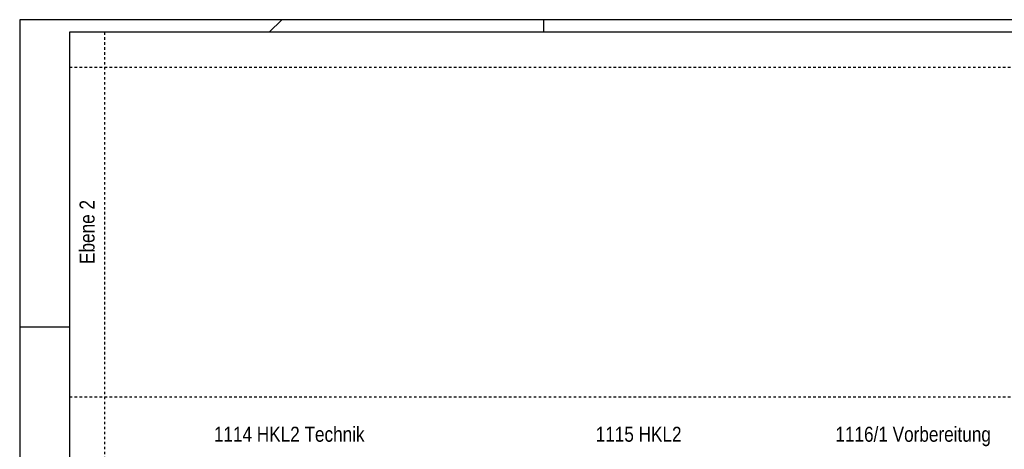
# Model space of a CAD drawing. Header units: millimetres. Extents: x -2000 to 95000, y -500 to 41500.
# Tile 2 of 5: x -2000 to 37453, y 24298 to 41500. Entities that reach past the tile are written whole.
import ezdxf
from ezdxf.enums import TextEntityAlignment as Align

# ---------------------------------------------------------------- set-up
doc = ezdxf.new("R2010")
doc.units = ezdxf.units.MM
doc.linetypes.add('DDS_LT3', pattern=[200, 100, -100])
for name, color, linetype in [('ITB_XXX_Layout Rahmen', 18, 'Continuous'), ('ITB_XXX_Schemata Bereiche', 7, 'Continuous'), ('ITB_XXX_TXT_Schemata', 7, 'Continuous')]:
    doc.layers.add(name, color=color, linetype=linetype)
doc.styles.add('Arial Narrow', font='txt', dxfattribs={"height": 0.2})

# ---------------------------------------------------------------- blocks, each defined once
blk = doc.blocks.new('Text-Text- Ebene 2-ID-54-8-953-157')
at = {"layer": 'ITB_XXX_TXT_Schemata', "color": 7, "lineweight": 5, "style": 'Arial Narrow', "width": 0.999486}
blk.add_text('Ebene 2', height=600, rotation=90, dxfattribs=at).set_placement((0, -1280), (0, 1280), align=Align.FIT)
blk = doc.blocks.new('Text-Text- 1114 HKL2 Technik-ID-54-8-953-303')
at = {"layer": 'ITB_XXX_TXT_Schemata', "color": 7, "lineweight": 5, "style": 'Arial Narrow', "width": 0.999504}
blk.add_text('1114 HKL2 Technik', height=600, dxfattribs=at).set_placement((-3019, 0), (3019, 0), align=Align.FIT)
blk = doc.blocks.new('Text-Text- 1115 HKL2-ID-54-8-953-1444')
at = {"layer": 'ITB_XXX_TXT_Schemata', "color": 7, "lineweight": 5, "style": 'Arial Narrow', "width": 0.99951}
blk.add_text('1115 HKL2', height=600, dxfattribs=at).set_placement((-1720, 0), (1720, 0), align=Align.FIT)
blk = doc.blocks.new('Text-Text- 1116-1 Vorbereitung-ID-54-8-953-2102')
at = {"layer": 'ITB_XXX_TXT_Schemata', "color": 7, "lineweight": 5, "style": 'Arial Narrow', "width": 0.999481}
blk.add_text('1116/1 Vorbereitung', height=600, dxfattribs=at).set_placement((-3115, 0), (3115, 0), align=Align.FIT)
blk = doc.blocks.new('Blätter-ID-54-943-953-962')
at = {"layer": 'ITB_XXX_Layout Rahmen', "color": 7, "lineweight": 30}
for p, q in [((8500, 41500), (8000, 41000)), ((19000, 41000), (19000, 41500)), ((-2000, 29200), (0, 29200))]:
    blk.add_line(p, q, dxfattribs=at)
for points in [[(-2000, 41500), (-2000, -500), (95000, -500), (95000, 41500), (-2000, 41500)], [(0, 41000), (0, 0), (94500, 0), (94500, 41000), (0, 41000)]]:
    blk.add_lwpolyline(points, dxfattribs=at)

msp = doc.modelspace()

# ---------------------------------------------------------------- linework, layer by layer
at = {"layer": 'ITB_XXX_Schemata Bereiche', "color": 7, "linetype": 'DDS_LT3', "lineweight": 30}
for points in [[(1400, 41000), (1400, 0)], [(0, 39600), (75800, 39600)], [(0, 26400), (75800, 26400)]]:
    msp.add_lwpolyline(points, dxfattribs=at)

# ---------------------------------------------------------------- block references
at = {"layer": 'ITB_XXX_Layout Rahmen', "color": 7, "lineweight": 30}
msp.add_blockref('Blätter-ID-54-943-953-962', (0, 0), dxfattribs=at)
at = {"layer": 'ITB_XXX_TXT_Schemata', "color": 7, "lineweight": 5}
for name, p in [('Text-Text- Ebene 2-ID-54-8-953-157', (1000, 33000)), ('Text-Text- 1114 HKL2 Technik-ID-54-8-953-303', (8800, 24600)), ('Text-Text- 1116-1 Vorbereitung-ID-54-8-953-2102', (33800, 24600)), ('Text-Text- 1115 HKL2-ID-54-8-953-1444', (22800, 24600))]:
    msp.add_blockref(name, p, dxfattribs=at)

doc.saveas('drawing.dxf')
